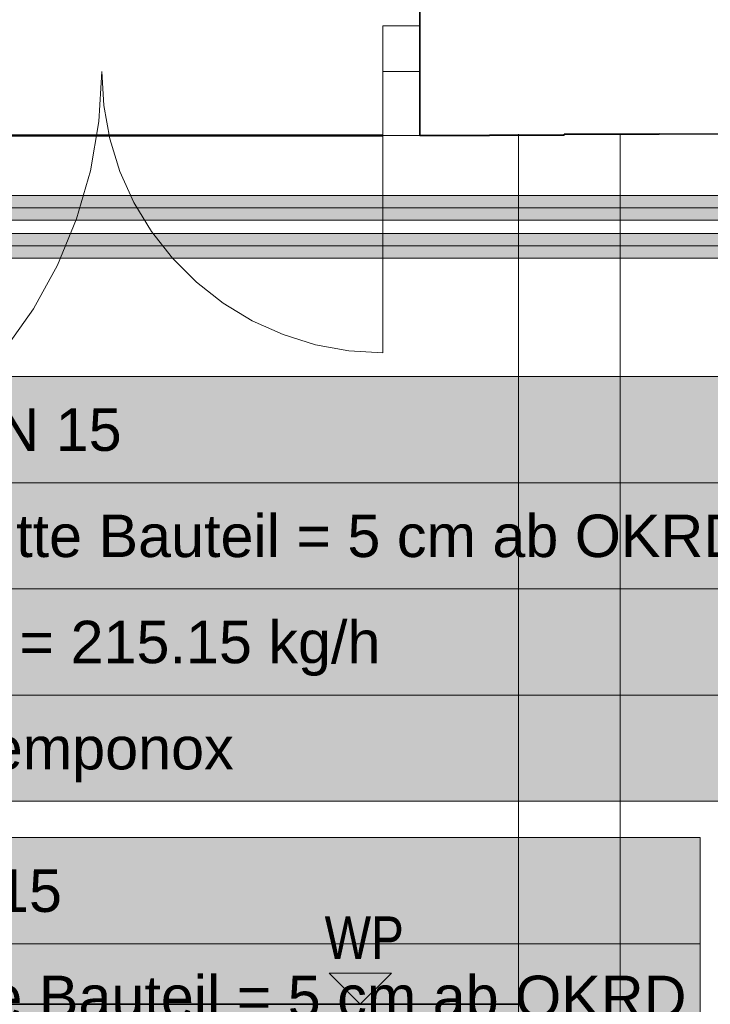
# Model space of a CAD drawing. Extents: x -223 to 557, y -138 to 606.
# Tile 130 of 142: x -5 to 27, y 102 to 148. Entities that reach past the tile are written whole.
import ezdxf
from ezdxf.lldxf.tags import DXFTag

# ---------------------------------------------------------------- set-up
doc = ezdxf.new("R2010")
doc.units = 0
doc.layers.get('0').update_dxf_attribs({"lineweight": 35})
for name, color, linetype, lineweight in [('0-Shading', 7, 'Continuous', 35), ('5_EG-BESTAND', 7, 'Continuous', 25), ('5_EG-NEU', 7, 'Continuous', 25), ('5_EG-WANDFLÄCHENMATERIAL', 7, 'Continuous', 25)]:
    doc.layers.add(name, color=color, linetype=linetype, lineweight=lineweight)
for name, color, linetype, lineweight, true_color in [('H_Ruecklauf_Beschriftung_OG', 5, 'Continuous', 18, 0x0000ff), ('H_Ruecklauf_OG', 5, 'Continuous', 18, 0x0000ff), ('H_Vorlauf_Beschriftung_OG', 1, 'Continuous', 18, 0xff0000), ('H_Vorlauf_OG', 1, 'Continuous', 18, 0xff0000), ('X_Geometrie-A07ALDUN1N', 3, 'Continuous', 50, 0x00ff00)]:
    doc.layers.add(name, color=color, linetype=linetype, lineweight=lineweight, true_color=true_color)
doc.styles.get("Standard").update_dxf_attribs({"font": 'arial.ttf'})
tags = doc.linetypes.add('ALL_S14', pattern=[0.002, 0.001, -0.001]).pattern_tags.tags
tags[6:7] = [DXFTag(74, 4), DXFTag(75, 0), DXFTag(340, '0'), DXFTag(46, 1.0), DXFTag(50, 0.0), DXFTag(44, 0.0), DXFTag(45, 0.0)]
tags[4:5] = [DXFTag(74, 4), DXFTag(75, 0), DXFTag(340, '0'), DXFTag(46, 1.0), DXFTag(50, 0.0), DXFTag(44, 0.0), DXFTag(45, 0.0)]
tags = doc.linetypes.add('PUNKT2_S9', pattern=[0.0005, 0, -0.0005]).pattern_tags.tags
tags[6:7] = [DXFTag(74, 4), DXFTag(75, 0), DXFTag(340, '0'), DXFTag(46, 1.0), DXFTag(50, 0.0), DXFTag(44, 0.0), DXFTag(45, 0.0)]
tags[4:5] = [DXFTag(74, 4), DXFTag(75, 0), DXFTag(340, '0'), DXFTag(46, 1.0), DXFTag(50, 0.0), DXFTag(44, 0.0), DXFTag(45, 0.0)]
tags = doc.linetypes.add('VERDECKT2_S2', pattern=[0.0027, 0.002, -0.0007]).pattern_tags.tags
tags[6:7] = [DXFTag(74, 4), DXFTag(75, 0), DXFTag(340, '0'), DXFTag(46, 1.0), DXFTag(50, 0.0), DXFTag(44, 0.0), DXFTag(45, 0.0)]
tags[4:5] = [DXFTag(74, 4), DXFTag(75, 0), DXFTag(340, '0'), DXFTag(46, 1.0), DXFTag(50, 0.0), DXFTag(44, 0.0), DXFTag(45, 0.0)]

# ---------------------------------------------------------------- blocks, each defined once
blk = doc.blocks.new('Shading-A07ALDT51N', base_point=(35.834, 66.523))
at = {"layer": '0-Shading', "color": 174, "true_color": 0x0000a0}
for points in [[(-35.82, 137.872), (-3.064, 137.872), (-35.82, 137.949)], [(-3.064, 137.872), (-35.82, 137.949), (-3.764, 137.949)], [(-3.064, 137.872), (3.332, 137.872), (-3.764, 137.949)], [(3.332, 137.872), (-3.764, 137.949), (3.222, 137.949)], [(3.332, 137.872), (25.101, 137.872), (3.222, 137.949)], [(25.101, 137.872), (3.222, 137.949), (25.004, 137.949)], [(25.101, 137.872), (35.466, 137.872), (25.004, 137.949)], [(35.466, 137.872), (25.004, 137.949), (35.466, 137.949)], [(-14.583, 136.789), (-3.764, 136.789), (-14.303, 136.867)], [(-3.764, 136.789), (-14.303, 136.867), (-3.064, 136.867)], [(-3.764, 136.789), (3.07, 136.789), (-3.064, 136.867)], [(3.07, 136.789), (-3.064, 136.867), (3.2, 136.867)], [(3.07, 136.789), (6.292, 136.789), (3.2, 136.867)], [(6.292, 136.789), (3.2, 136.867), (7.002, 136.867)], [(6.292, 136.789), (24.524, 136.789), (7.002, 136.867)], [(24.524, 136.789), (7.002, 136.867), (24.685, 136.867)], [(24.524, 136.789), (32.756, 136.789), (24.685, 136.867)], [(32.756, 136.789), (24.685, 136.867), (31.712, 136.867)]]:
    blk.add_solid(points, dxfattribs=at)
at = {"layer": '0-Shading', "color": 172, "true_color": 0x0000d9}
for points in [[(-18.34, 137.659), (-2.551, 137.659), (-18.284, 137.872)], [(-2.551, 137.659), (-18.284, 137.872), (-3.064, 137.872)], [(-2.551, 137.659), (3.392, 137.659), (-3.064, 137.872)], [(3.392, 137.659), (-3.064, 137.872), (3.332, 137.872)], [(3.392, 137.659), (7.619, 137.659), (3.332, 137.872)], [(7.619, 137.659), (3.332, 137.872), (7.134, 137.872)], [(7.619, 137.659), (25.107, 137.659), (7.134, 137.872)], [(25.107, 137.659), (7.134, 137.872), (25.101, 137.872)], [(25.107, 137.659), (35.466, 137.659), (25.101, 137.872)], [(35.466, 137.659), (25.101, 137.872), (35.466, 137.872)], [(-14.303, 136.867), (-3.064, 136.867), (-14.119, 137.079)], [(-3.064, 136.867), (-14.119, 137.079), (-2.551, 137.079)], [(-3.064, 136.867), (3.2, 136.867), (-2.551, 137.079)], [(3.2, 136.867), (-2.551, 137.079), (3.316, 137.079)], [(3.2, 136.867), (7.002, 136.867), (3.316, 137.079)], [(7.002, 136.867), (3.316, 137.079), (7.543, 137.079)], [(7.002, 136.867), (24.685, 136.867), (7.543, 137.079)], [(24.685, 136.867), (7.543, 137.079), (24.867, 137.079)], [(24.685, 136.867), (31.712, 136.867), (24.867, 137.079)], [(31.712, 136.867), (24.867, 137.079), (31.024, 137.079)]]:
    blk.add_solid(points, dxfattribs=at)
at = {"layer": '0-Shading', "color": 5, "true_color": 0x0000fa}
for points in [[(-18.361, 137.369), (-2.363, 137.369), (-18.34, 137.659)], [(-2.363, 137.369), (-18.34, 137.659), (-2.551, 137.659)], [(-15.738, 137.079), (-2.551, 137.079), (-15.756, 137.369)], [(-2.551, 137.079), (-15.756, 137.369), (-2.363, 137.369)], [(-2.363, 137.369), (3.386, 137.369), (-2.551, 137.659)], [(3.386, 137.369), (-2.551, 137.659), (3.392, 137.659)], [(-2.551, 137.079), (3.316, 137.079), (-2.363, 137.369)], [(3.316, 137.079), (-2.363, 137.369), (3.386, 137.369)], [(3.316, 137.079), (7.543, 137.079), (3.386, 137.369)], [(3.386, 137.369), (7.768, 137.369), (3.392, 137.659)], [(7.543, 137.079), (3.386, 137.369), (7.768, 137.369)], [(7.768, 137.369), (3.392, 137.659), (7.619, 137.659)], [(7.543, 137.079), (24.867, 137.079), (7.768, 137.369)], [(7.768, 137.369), (25.022, 137.369), (7.619, 137.659)], [(25.022, 137.369), (7.619, 137.659), (25.107, 137.659)], [(24.867, 137.079), (7.768, 137.369), (25.022, 137.369)], [(24.867, 137.079), (31.024, 137.079), (25.022, 137.369)], [(25.022, 137.369), (30.877, 137.369), (25.107, 137.659)], [(31.024, 137.079), (25.022, 137.369), (30.877, 137.369)], [(30.877, 137.369), (25.107, 137.659), (31.309, 137.659)]]:
    blk.add_solid(points, dxfattribs=at)
blk = doc.blocks.new('Shading-A07ALDT71N', base_point=(38.5, 56.16))
at = {"layer": '0-Shading', "color": 14, "true_color": 0xa00000}
for points in [[(-32.288, 139.656), (-3.064, 139.656), (-32.365, 139.733)], [(-3.064, 139.656), (-32.365, 139.733), (-3.764, 139.733)], [(-3.064, 139.656), (3.567, 139.656), (-3.764, 139.733)], [(3.567, 139.656), (-3.764, 139.733), (3.457, 139.733)], [(3.567, 139.656), (25.84, 139.656), (3.457, 139.733)], [(25.84, 139.656), (3.457, 139.733), (25.743, 139.733)], [(25.84, 139.656), (37.92, 139.656), (25.743, 139.733)], [(37.92, 139.656), (25.743, 139.733), (37.92, 139.733)], [(-27.022, 138.573), (-3.764, 138.573), (-25.939, 138.651)], [(-3.764, 138.573), (-25.939, 138.651), (-3.064, 138.651)], [(-3.764, 138.573), (3.304, 138.573), (-3.064, 138.651)], [(3.304, 138.573), (-3.064, 138.651), (3.435, 138.651)], [(3.304, 138.573), (25.263, 138.573), (3.435, 138.651)], [(25.263, 138.573), (3.435, 138.651), (25.424, 138.651)], [(25.263, 138.573), (37.92, 138.573), (25.424, 138.651)], [(37.92, 138.573), (25.424, 138.651), (37.92, 138.651)]]:
    blk.add_solid(points, dxfattribs=at)
at = {"layer": '0-Shading', "color": 12, "true_color": 0xd90000}
for points in [[(-30.611, 139.443), (-2.551, 139.443), (-30.824, 139.656)], [(-2.551, 139.443), (-30.824, 139.656), (-3.064, 139.656)], [(-2.551, 139.443), (3.627, 139.443), (-3.064, 139.656)], [(3.627, 139.443), (-3.064, 139.656), (3.567, 139.656)], [(3.627, 139.443), (25.846, 139.443), (3.567, 139.656)], [(25.846, 139.443), (3.567, 139.656), (25.84, 139.656)], [(25.846, 139.443), (37.92, 139.443), (25.84, 139.656)], [(37.92, 139.443), (25.84, 139.656), (37.92, 139.656)], [(-25.939, 138.651), (-3.064, 138.651), (-25.147, 138.863)], [(-3.064, 138.651), (-25.147, 138.863), (-2.551, 138.863)], [(-3.064, 138.651), (3.435, 138.651), (-2.551, 138.863)], [(3.435, 138.651), (-2.551, 138.863), (3.551, 138.863)], [(3.435, 138.651), (25.424, 138.651), (3.551, 138.863)], [(25.424, 138.651), (3.551, 138.863), (25.606, 138.863)], [(25.424, 138.651), (37.92, 138.651), (25.606, 138.863)], [(37.92, 138.651), (25.606, 138.863), (37.92, 138.863)]]:
    blk.add_solid(points, dxfattribs=at)
at = {"layer": '0-Shading', "color": 1, "true_color": 0xfa0000}
for points in [[(-24.857, 139.153), (-2.363, 139.153), (-25.147, 139.443)], [(-2.363, 139.153), (-25.147, 139.443), (-2.551, 139.443)], [(-25.147, 138.863), (-2.551, 138.863), (-24.857, 139.153)], [(-2.551, 138.863), (-24.857, 139.153), (-2.363, 139.153)], [(-2.363, 139.153), (3.621, 139.153), (-2.551, 139.443)], [(3.621, 139.153), (-2.551, 139.443), (3.627, 139.443)], [(-2.551, 138.863), (3.551, 138.863), (-2.363, 139.153)], [(3.551, 138.863), (-2.363, 139.153), (3.621, 139.153)], [(3.551, 138.863), (25.606, 138.863), (3.621, 139.153)], [(3.621, 139.153), (25.761, 139.153), (3.627, 139.443)], [(25.606, 138.863), (3.621, 139.153), (25.761, 139.153)], [(25.761, 139.153), (3.627, 139.443), (25.846, 139.443)], [(25.606, 138.863), (37.92, 138.863), (25.761, 139.153)], [(25.761, 139.153), (37.465, 139.153), (25.846, 139.443)], [(31.052, 139.027), (37.465, 139.153), (25.761, 139.153)], [(37.465, 139.153), (25.846, 139.443), (36.345, 139.443)]]:
    blk.add_solid(points, dxfattribs=at)
blk = doc.blocks.new('Referenz-A07ALDUO1N', base_point=(-167.675, -99.33))
at = {"layer": '5_EG-BESTAND', "color": 0, "lineweight": 35}
for p, q in [((13.426, 154.832), (13.426, 142.568)), ((16.693, 142.568), (13.426, 142.568)), ((20.213, 142.578), (16.693, 142.572)), ((24.693, 142.627), (20.213, 142.627)), ((20.213, 142.627), (20.213, 142.578)), ((42.784, 142.623), (24.693, 142.632)), ((18.06, 101.648), (-54.567, 101.648))]:
    blk.add_line(p, q, dxfattribs=at)
at = {"layer": '5_EG-BESTAND', "color": 0, "linetype": 'PUNKT2_S9', "lineweight": 13, "ltscale": 0.13}
blk.add_line((13.435, 142.568), (-24.313, 142.568), dxfattribs=at)
at = {"layer": '5_EG-BESTAND', "color": 0, "linetype": 'ALL_S14', "lineweight": 13, "ltscale": 0.13}
for p, q in [((18.06, 142.627), (18.06, -52.993)), ((22.86, 142.627), (22.86, -53.054))]:
    blk.add_line(p, q, dxfattribs=at)
at = {"layer": '5_EG-NEU', "color": 0, "lineweight": 13}
for p, q in [((11.674, 145.568), (11.674, 147.72)), ((11.674, 147.72), (13.426, 147.72)), ((11.674, 145.568), (11.674, 147.72)), ((13.426, 147.72), (13.426, 145.568)), ((-1.703, 143.217), (-1.571, 145.568)), ((13.426, 145.568), (11.674, 145.568)), ((-2.098, 140.895), (-1.703, 143.217)), ((-2.75, 138.632), (-2.098, 140.895)), ((-3.651, 136.457), (-2.75, 138.632)), ((-4.79, 134.396), (-3.651, 136.457)), ((-6.153, 132.475), (-4.79, 134.396))]:
    blk.add_line(p, q, dxfattribs=at)
at = {"layer": '5_EG-NEU', "color": 0, "linetype": 'VERDECKT2_S2', "lineweight": 18, "ltscale": 0.18}
for p, q in [((-1.571, 145.568), (-1.475, 143.972)), ((11.674, 145.568), (11.674, 132.324)), ((-1.475, 143.972), (-1.186, 142.399)), ((-1.186, 142.399), (-0.71, 140.872)), ((-0.71, 140.872), (-0.054, 139.413)), ((-0.054, 139.413), (0.773, 138.044)), ((0.773, 138.044), (1.76, 136.785)), ((1.76, 136.785), (2.891, 135.654)), ((2.891, 135.654), (4.15, 134.668)), ((4.15, 134.668), (5.518, 133.841)), ((5.518, 133.841), (6.977, 133.184)), ((6.977, 133.184), (8.504, 132.708)), ((8.504, 132.708), (10.077, 132.42)), ((10.077, 132.42), (11.674, 132.324))]:
    blk.add_line(p, q, dxfattribs=at)
at = {"layer": '5_EG-WANDFLÄCHENMATERIAL', "color": 0, "lineweight": 18}
for p, q in [((12.085, 103.119), (9.143, 103.119)), ((10.614, 101.648), (9.143, 103.119)), ((10.614, 101.648), (12.085, 103.119))]:
    blk.add_line(p, q, dxfattribs=at)
at = {"layer": 'X_Geometrie-A07ALDUN1N', "color": 0, "linetype": 'Continuous', "ltscale": 0.5}
blk.add_line((-85.426, 142.568), (11.674, 142.568), dxfattribs=at)
at = {"layer": '5_EG-WANDFLÄCHENMATERIAL', "color": 0, "lineweight": 18, "insert": (8.933, 105.786), "char_height": 2, "attachment_point": 1}
blk.add_mtext('{\\W0.83;\\fArial;WP}', dxfattribs=at)
blk = doc.blocks.new('Rohr - 1703-A07ALE1C1N', base_point=(-36.69, 53.29))
at = {"color": 0, "linetype": 'ByBlock', "lineweight": -2, "ltscale": 0.18}
blk.add_line((-36.69, 137.369), (36.336, 137.369), dxfattribs=at)
blk = doc.blocks.new('Bauteilbeschriftung-A07ALE1E1N', base_point=(16.235, 137.369))
at = {"color": 0, "lineweight": -2}
for p, q in [((16.235, 174.837), (56.437, 174.837)), ((16.235, 154.837), (16.235, 174.837)), ((56.437, 174.837), (56.437, 154.837)), ((16.235, 169.837), (56.437, 169.837)), ((16.235, 164.837), (56.437, 164.837)), ((16.235, 159.837), (56.437, 159.837)), ((56.437, 154.837), (16.235, 154.837))]:
    blk.add_line(p, q, dxfattribs=at)
at = {"color": 0, "linetype": 'ByBlock', "lineweight": -2, "ltscale": 0.18}
blk.add_line((36.336, 154.837), (36.336, 137.369), dxfattribs=at)
at = {"color": 7, "linetype": 'ByBlock', "lineweight": -2, "ltscale": 0.18, "true_color": 0xffffff}
for points in [[(16.235, 154.837), (56.437, 154.837), (16.235, 174.837)], [(56.437, 154.837), (16.235, 174.837), (56.437, 174.837)]]:
    blk.add_solid(points, dxfattribs=at)
at = {"color": 0, "linetype": 'ByBlock', "lineweight": -2, "ltscale": 0.18, "char_height": 2, "attachment_point": 1}
for s, insert in [('{\\fArial;DN 15}', (16.902, 173.337)), ('{\\fArial;Mitte Bauteil = 15 cm ab OKRD}', (16.902, 168.337)), ('{\\fArial;ṁ = 215.15 kg/h}', (16.902, 163.337)), ('{\\fArial;Temponox }', (16.902, 158.337))]:
    blk.add_mtext(s, dxfattribs=dict(at, insert=insert))
blk = doc.blocks.new('Bauteilbeschriftung-A07ALE1G1N', base_point=(-9.216, 111.209))
at = {"color": 0, "lineweight": -2}
for p, q in [((-9.216, 131.209), (29.433, 131.209)), ((-9.216, 111.209), (-9.216, 131.209)), ((29.433, 131.209), (29.433, 111.209)), ((-9.216, 126.209), (29.433, 126.209)), ((-9.216, 121.209), (29.433, 121.209)), ((-9.216, 116.209), (29.433, 116.209)), ((29.433, 111.209), (-9.216, 111.209))]:
    blk.add_line(p, q, dxfattribs=at)
at = {"color": 0, "linetype": 'ByBlock', "lineweight": -2, "ltscale": 0.18}
blk.add_line((29.433, 121.209), (36.336, 121.209), dxfattribs=at)
at = {"color": 7, "linetype": 'ByBlock', "lineweight": -2, "ltscale": 0.18, "true_color": 0xffffff}
for points in [[(-9.216, 111.209), (29.433, 111.209), (-9.216, 131.209)], [(29.433, 111.209), (-9.216, 131.209), (29.433, 131.209)]]:
    blk.add_solid(points, dxfattribs=at)
at = {"color": 0, "linetype": 'ByBlock', "lineweight": -2, "ltscale": 0.18, "char_height": 2, "attachment_point": 1}
for s, insert in [('{\\fArial;DN 15}', (-8.549, 129.709)), ('{\\fArial;Mitte Bauteil = 5 cm ab OKRD}', (-8.549, 124.709)), ('{\\fArial;ṁ = 215.15 kg/h}', (-8.549, 119.709)), ('{\\fArial;Temponox }', (-8.549, 114.709))]:
    blk.add_mtext(s, dxfattribs=dict(at, insert=insert))
blk = doc.blocks.new('Rohr - 1703-A07ALE1I1N', base_point=(-34.571, 55.29))
at = {"color": 0, "linetype": 'ByBlock', "lineweight": -2, "ltscale": 0.18}
blk.add_line((-34.571, 139.153), (38.79, 139.153), dxfattribs=at)
blk = doc.blocks.new('Bauteilbeschriftung-A07ALE1K1N', base_point=(-30.289, 139.153))
at = {"color": 0, "lineweight": -2}
for p, q in [((-30.289, 174.837), (9.913, 174.837)), ((-30.289, 154.837), (-30.289, 174.837)), ((9.913, 174.837), (9.913, 154.837)), ((-30.289, 169.837), (9.913, 169.837)), ((-30.289, 164.837), (9.913, 164.837)), ((-30.289, 159.837), (9.913, 159.837)), ((9.913, 154.837), (-30.289, 154.837))]:
    blk.add_line(p, q, dxfattribs=at)
at = {"color": 0, "linetype": 'ByBlock', "lineweight": -2, "ltscale": 0.18}
blk.add_line((-10.188, 154.837), (-10.188, 139.153), dxfattribs=at)
at = {"color": 7, "linetype": 'ByBlock', "lineweight": -2, "ltscale": 0.18, "true_color": 0xffffff}
for points in [[(-30.289, 154.837), (9.913, 154.837), (-30.289, 174.837)], [(9.913, 154.837), (-30.289, 174.837), (9.913, 174.837)]]:
    blk.add_solid(points, dxfattribs=at)
at = {"color": 0, "linetype": 'ByBlock', "lineweight": -2, "ltscale": 0.18, "char_height": 2, "attachment_point": 1}
for s, insert in [('{\\fArial;DN 15}', (-29.622, 173.337)), ('{\\fArial;Mitte Bauteil = 15 cm ab OKRD}', (-29.622, 168.337)), ('{\\fArial;ṁ = 215.15 kg/h}', (-29.622, 163.337)), ('{\\fArial;Temponox }', (-29.622, 158.337))]:
    blk.add_mtext(s, dxfattribs=dict(at, insert=insert))
blk = doc.blocks.new('Bauteilbeschriftung-A07ALE421N', base_point=(-15.265, 89.497))
at = {"color": 0, "linetype": 'ByBlock', "lineweight": -2, "ltscale": 0.18}
blk.add_line((-12.027, 109.497), (-15.265, 109.497), dxfattribs=at)
at = {"color": 0, "lineweight": -2}
for p, q in [((-12.027, 109.497), (26.622, 109.497)), ((-12.027, 89.497), (-12.027, 109.497)), ((26.622, 109.497), (26.622, 89.497)), ((-12.027, 104.497), (26.622, 104.497)), ((-12.027, 99.497), (26.622, 99.497)), ((-12.027, 94.497), (26.622, 94.497)), ((26.622, 89.497), (-12.027, 89.497))]:
    blk.add_line(p, q, dxfattribs=at)
at = {"color": 7, "linetype": 'ByBlock', "lineweight": -2, "ltscale": 0.18, "true_color": 0xffffff}
for points in [[(-12.027, 89.497), (26.622, 89.497), (-12.027, 109.497)], [(26.622, 89.497), (-12.027, 109.497), (26.622, 109.497)]]:
    blk.add_solid(points, dxfattribs=at)
at = {"color": 0, "linetype": 'ByBlock', "lineweight": -2, "ltscale": 0.18, "char_height": 2, "attachment_point": 1}
for s, insert in [('{\\fArial;DN 15}', (-11.36, 107.997)), ('{\\fArial;Mitte Bauteil = 5 cm ab OKRD}', (-11.36, 102.997)), ('{\\fArial;ṁ = 285.76 kg/h}', (-11.36, 97.997)), ('{\\fArial;Temponox }', (-11.36, 92.997))]:
    blk.add_mtext(s, dxfattribs=dict(at, insert=insert))
blk = doc.blocks.new('Geometrie-A07ALE461N', base_point=(-37.27, 52.71))
at = {"layer": 'H_Ruecklauf_OG'}
for p, q in [((35.466, 137.949), (-35.82, 137.949)), ((-35.82, 136.789), (35.466, 136.789))]:
    blk.add_line(p, q, dxfattribs=at)
blk = doc.blocks.new('Geometrie-A07ALE481N', base_point=(-35.151, 54.71))
at = {"layer": 'H_Vorlauf_OG'}
for p, q in [((37.92, 139.733), (-33.701, 139.733)), ((-33.701, 138.573), (37.92, 138.573))]:
    blk.add_line(p, q, dxfattribs=at)

msp = doc.modelspace()

# ---------------------------------------------------------------- block references
at = {"color": 251, "lineweight": 25, "ltscale": 0.25, "true_color": 0x585858}
msp.add_blockref('Referenz-A07ALDUO1N', (-167.675, -99.33), dxfattribs=at)
for name, p in [('Shading-A07ALDT51N', (35.834, 66.523)), ('Shading-A07ALDT71N', (38.5, 56.16))]:
    msp.add_blockref(name, p)
at = {"linetype": 'Continuous', "ltscale": 0.35}
for name, p in [('Geometrie-A07ALE461N', (-37.27, 52.71)), ('Geometrie-A07ALE481N', (-35.151, 54.71))]:
    msp.add_blockref(name, p, dxfattribs=at)
at = {"layer": 'H_Ruecklauf_Beschriftung_OG', "ltscale": 0.18}
for name, p in [('Bauteilbeschriftung-A07ALE1E1N', (16.235, 137.369)), ('Bauteilbeschriftung-A07ALE1G1N', (-9.216, 111.209))]:
    msp.add_blockref(name, p, dxfattribs=at)
at = {"layer": 'H_Ruecklauf_OG', "ltscale": 0.18}
msp.add_blockref('Rohr - 1703-A07ALE1C1N', (-36.69, 53.29), dxfattribs=at)
at = {"layer": 'H_Vorlauf_Beschriftung_OG', "ltscale": 0.18}
for name, p in [('Bauteilbeschriftung-A07ALE1K1N', (-30.289, 139.153)), ('Bauteilbeschriftung-A07ALE421N', (-15.265, 89.497))]:
    msp.add_blockref(name, p, dxfattribs=at)
at = {"layer": 'H_Vorlauf_OG', "ltscale": 0.18}
msp.add_blockref('Rohr - 1703-A07ALE1I1N', (-34.571, 55.29), dxfattribs=at)

doc.saveas('drawing.dxf')
